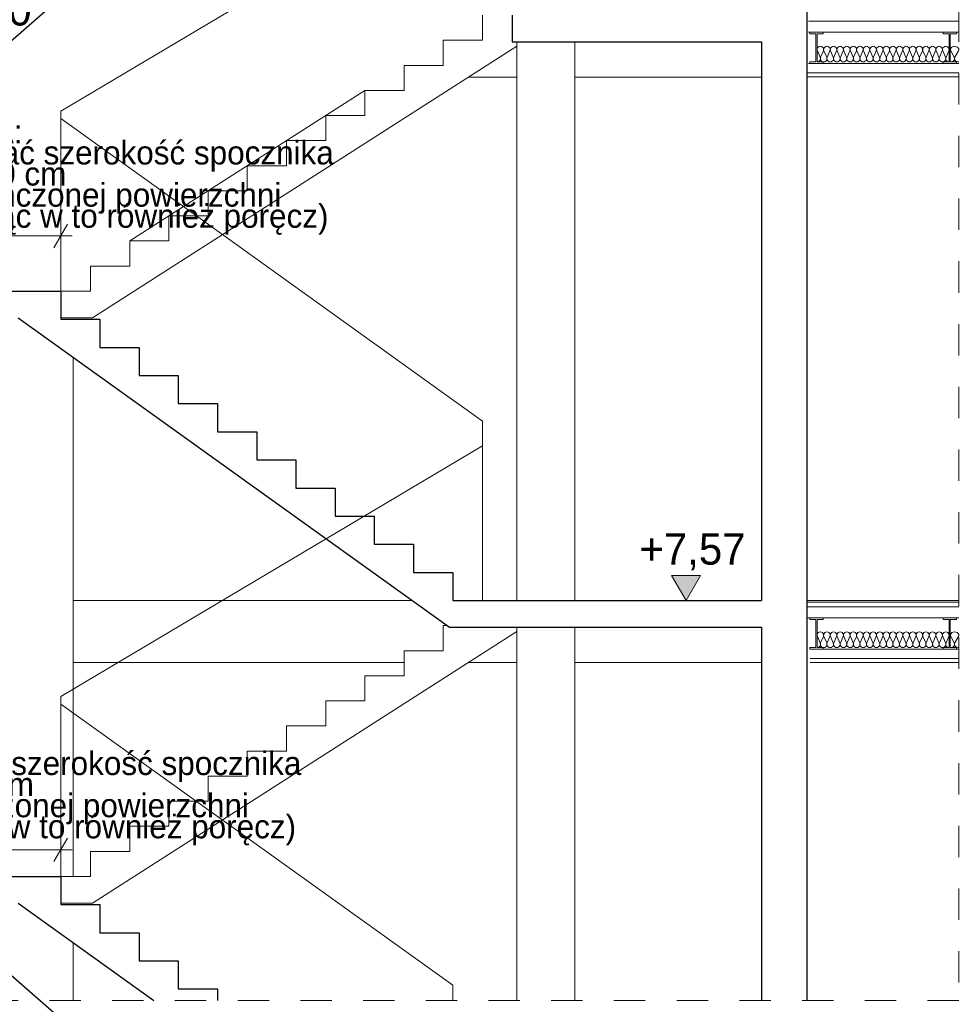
# Model space of a CAD drawing. Extents: x -396299 to -11759, y -15022 to 18278.
# Tile 132 of 205: x -147090 to -141097, y 1543 to 7823. Entities that reach past the tile are written whole.
import ezdxf

# ---------------------------------------------------------------- set-up
doc = ezdxf.new("R2010")
doc.units = 0
doc.header["$MEASUREMENT"] = 0
doc.linetypes.add('Przerywana', pattern=[400, 200, -200])
for name, color, linetype, lineweight, true_color in [('Arch opisy_Nr_Pióra__3', 7, 'Continuous', 20, 0xff6600), ('INWENT STROPY_Nr_Pióra__2', 7, 'Continuous', 13, 0x7f7f7f), ('INWENT STROPY_Nr_Pióra__25', 7, 'Continuous', 15, 0x40a5ff), ('Inwentaryzacja Konst._Nr_Pióra__25', 7, 'Continuous', 15, 0x40a5ff)]:
    doc.layers.add(name, color=color, linetype=linetype, lineweight=lineweight, true_color=true_color)
doc.layers.add('Arch wymiary', color=7, linetype='Continuous')
doc.layers.add('INWENT STROPY', color=7, linetype='Continuous')
for name, color, linetype, lineweight in [('Arch wymiary_Nr_Pióra__20', 1, 'Continuous', 20), ('Arch wymiary_Nr_Pióra__21', 7, 'Continuous', 13), ('Arch wymiary_Nr_Pióra__5', 7, 'Continuous', 13), ('INWENT BALUSTRADY_Nr_Pióra__21', 7, 'Continuous', 13), ('INWENT OPISY_Nr_Pióra__5', 7, 'Continuous', 13), ('INWENT STROPY_Nr_Pióra__21', 7, 'Continuous', 13), ('INWENT.ŚCIANY_Nr_Pióra__1', 7, 'Continuous', 25), ('INWENT.ŚCIANY_Nr_Pióra__5', 7, 'Continuous', 13), ('Istniejące schody_Nr_Pióra__1', 7, 'Continuous', 25), ('Istniejące schody_Nr_Pióra__21', 7, 'Continuous', 13)]:
    doc.layers.add(name, color=color, linetype=linetype, lineweight=lineweight)
doc.styles.add('GENERATED_STYLE_1', font='txt')
doc.dimstyles.new('GENERATED_STYLE__1', dxfattribs={"dimtxt": 200, "dimasz": 114, "dimexe": 0.18, "dimexo": 0, "dimgap": 0.09, "dimtad": 1, "dimtih": 1, "dimtoh": 1, "dimdec": 0, "dimlfac": 0.1, "dimzin": 0, "dimdsep": 46, "dimtxsty": 'GENERATED_STYLE_1', "dimblk": 'ARROWHEAD_2', "dimblk1": 'ARROWHEAD_2', "dimblk2": 'ARROWHEAD_2', "dimcen": 0.09, "dimclrd": 1, "dimclre": 1, "dimclrt": 1, "dimazin": 0, "dimtfac": 1, "dimtdec": 4, "dimtmove": 0, "dimatfit": 3, "dimfxl": 0, "dimtolj": 1, "dimtzin": 0, "dimarcsym": 0})
doc.dimstyles.new('GENERATED_STYLE__11', dxfattribs={"dimtxt": 0.18, "dimasz": 109.44, "dimexe": 0.18, "dimexo": 0.0625, "dimgap": 0.09, "dimtad": 0, "dimtih": 1, "dimtoh": 1, "dimdec": 4, "dimzin": 0, "dimdsep": 46, "dimcen": 0.09, "dimadec": 0, "dimazin": 0, "dimtfac": 1, "dimtdec": 4, "dimtmove": 0, "dimatfit": 3, "dimldrblk": 'ARROWHEAD_11', "dimfxl": 0, "dimtolj": 1, "dimtzin": 0, "dimarcsym": 0})
doc.dimstyles.new('GENERATED_STYLE__2', dxfattribs={"dimtxt": 200, "dimasz": 114, "dimexe": 0.18, "dimexo": 0, "dimgap": 0.09, "dimtad": 1, "dimtih": 1, "dimtoh": 1, "dimdec": 0, "dimlfac": 0.1, "dimzin": 0, "dimdsep": 46, "dimtxsty": 'GENERATED_STYLE_1', "dimblk": 'ARROWHEAD_2', "dimblk1": 'ARROWHEAD_2', "dimblk2": 'ARROWHEAD_2', "dimcen": 0.09, "dimclrd": 7, "dimclre": 7, "dimclrt": 7, "dimazin": 0, "dimtfac": 1, "dimtdec": 4, "dimtmove": 2, "dimatfit": 3, "dimfxl": 0, "dimtolj": 1, "dimtzin": 0, "dimarcsym": 0})
doc.dimstyles.new('GENERATED_STYLE__4', dxfattribs={"dimtxt": 200, "dimasz": 114, "dimexe": 0.18, "dimexo": 0, "dimgap": 0.09, "dimtad": 1, "dimdec": 0, "dimlfac": 0.1, "dimzin": 0, "dimdsep": 46, "dimtxsty": 'GENERATED_STYLE_1', "dimblk": 'ARROWHEAD_2', "dimblk1": 'ARROWHEAD_2', "dimblk2": 'ARROWHEAD_2', "dimcen": 0.09, "dimclrd": 7, "dimclre": 7, "dimclrt": 7, "dimazin": 0, "dimtfac": 1, "dimtdec": 4, "dimtmove": 0, "dimatfit": 3, "dimfxl": 0, "dimtolj": 1, "dimtzin": 0, "dimarcsym": 0})

# ---------------------------------------------------------------- blocks, each defined once
blk = doc.blocks.new('Izolacja cieplna 14_96', base_point=(-142004.4, 7553.2))
at = {"layer": 'INWENT STROPY_Nr_Pióra__2', "linetype": 'Continuous'}
for p, q in [((-142002.6, 7623.4), (-141985.1, 7583)), ((-141981.6, 7583), (-141964.1, 7623.4)), ((-141960.5, 7623.4), (-141943, 7583)), ((-141939.5, 7583), (-141922, 7623.4)), ((-141918.4, 7623.4), (-141900.9, 7583)), ((-141897.4, 7583), (-141879.9, 7623.4)), ((-141876.3, 7623.4), (-141858.8, 7583)), ((-141855.3, 7583), (-141837.8, 7623.4)), ((-141834.2, 7623.4), (-141816.7, 7583)), ((-141813.2, 7583), (-141795.7, 7623.4)), ((-141792.1, 7623.4), (-141774.6, 7583)), ((-141771.1, 7583), (-141753.6, 7623.4)), ((-141750, 7623.4), (-141732.5, 7583)), ((-141729, 7583), (-141711.5, 7623.4)), ((-141707.9, 7623.4), (-141690.4, 7583)), ((-141686.9, 7583), (-141669.4, 7623.4)), ((-141665.8, 7623.4), (-141648.3, 7583)), ((-141644.8, 7583), (-141627.3, 7623.4)), ((-141623.7, 7623.4), (-141606.2, 7583)), ((-141602.7, 7583), (-141585.2, 7623.4)), ((-141581.6, 7623.4), (-141564.1, 7583)), ((-141560.6, 7583), (-141543.1, 7623.4)), ((-141539.5, 7623.4), (-141522, 7583)), ((-141518.5, 7583), (-141501, 7623.4)), ((-141497.4, 7623.4), (-141479.9, 7583)), ((-141476.4, 7583), (-141458.9, 7623.4)), ((-141455.3, 7623.4), (-141437.8, 7583)), ((-141434.3, 7583), (-141416.8, 7623.4)), ((-141413.2, 7623.4), (-141395.7, 7583)), ((-141392.2, 7583), (-141374.7, 7623.4)), ((-141371.1, 7623.4), (-141353.6, 7583)), ((-141350.1, 7583), (-141332.6, 7623.4)), ((-141329, 7623.4), (-141311.5, 7583)), ((-141308, 7583), (-141290.5, 7623.4)), ((-141286.9, 7623.4), (-141269.4, 7583)), ((-141265.9, 7583), (-141248.4, 7623.4)), ((-141244.8, 7623.4), (-141227.3, 7583)), ((-141223.8, 7583), (-141206.3, 7623.4)), ((-141202.7, 7623.4), (-141185.2, 7583)), ((-141181.7, 7583), (-141164.2, 7623.4))]:
    blk.add_line(p, q, dxfattribs=at)
for centre, start_param, end_param in [((-141983.4, 7631.9), 4.299595, 8.266775), ((-141941.3, 7631.9), 4.299595, 8.266775), ((-141899.2, 7631.9), 4.299595, 8.266775), ((-141857.1, 7631.9), 4.299595, 8.266775), ((-141815, 7631.9), 4.299595, 8.266775), ((-141772.9, 7631.9), 4.299595, 8.266775), ((-141730.8, 7631.9), 4.299595, 8.266775), ((-141688.7, 7631.9), 4.299595, 8.266775), ((-141646.6, 7631.9), 4.299595, 8.266775), ((-141604.5, 7631.9), 4.299595, 8.266775), ((-141562.4, 7631.9), 4.299595, 8.266775), ((-141520.3, 7631.9), 4.299595, 8.266775), ((-141478.2, 7631.9), 4.299595, 8.266775), ((-141436.1, 7631.9), 4.299595, 8.266775), ((-141394, 7631.9), 4.299595, 8.266775), ((-141351.9, 7631.9), 4.299595, 8.266775), ((-141309.8, 7631.9), 4.299595, 8.266775), ((-141267.7, 7631.9), 4.299595, 8.266775), ((-141225.6, 7631.9), 4.299595, 8.266775), ((-141183.5, 7631.9), 4.299595, 8.266775), ((-142004.4, 7574.4), 3.141593, 5.125182), ((-141962.3, 7574.4), 1.158004, 5.125183), ((-141920.2, 7574.4), 1.158004, 5.125183), ((-141878.1, 7574.4), 1.158004, 5.125183), ((-141836, 7574.4), 1.158004, 5.125183), ((-141793.9, 7574.4), 1.158004, 5.125183), ((-141751.8, 7574.4), 1.158004, 5.125183), ((-141709.7, 7574.4), 1.158004, 5.125183), ((-141667.6, 7574.4), 1.158004, 5.125183), ((-141625.5, 7574.4), 1.158004, 5.125183), ((-141583.4, 7574.4), 1.158004, 5.125183), ((-141541.3, 7574.4), 1.158004, 5.125183), ((-141499.2, 7574.4), 1.158004, 5.125183), ((-141457.1, 7574.4), 1.158004, 5.125183), ((-141415, 7574.4), 1.158004, 5.125183), ((-141372.9, 7574.4), 1.158004, 5.125183), ((-141330.8, 7574.4), 1.158004, 5.125183), ((-141288.7, 7574.4), 1.158004, 5.125183), ((-141246.6, 7574.4), 1.158004, 5.125183), ((-141204.5, 7574.4), 1.158004, 5.125183), ((-141162.4, 7574.4), 1.158004, 3.141593)]:
    blk.add_ellipse(centre, major_axis=(0, 21.3), ratio=0.989759, start_param=start_param, end_param=end_param, dxfattribs=at)
blk = doc.blocks.new('Izolacja cieplna 14_97', base_point=(-141154.4, 7553.2))
at = {"layer": 'INWENT STROPY_Nr_Pióra__2', "linetype": 'Continuous'}
for p, q in [((-141152.1, 7623.4), (-141129.4, 7583)), ((-141124.8, 7583), (-141102.1, 7623.4))]:
    blk.add_line(p, q, dxfattribs=at)
for centre, start_param, end_param in [((-141127.1, 7631.9), 5.870392, 9.837571), ((-141154.4, 7574.4), 4.712389, 6.695979), ((-141099.8, 7574.4), 2.7288, 4.712389)]:
    blk.add_ellipse(centre, major_axis=(27.3, 0), ratio=0.77948, start_param=start_param, end_param=end_param, dxfattribs=at)
blk = doc.blocks.new('Izolacja cieplna 14_98', base_point=(-142004.4, 3818.2))
at = {"layer": 'INWENT STROPY_Nr_Pióra__2', "linetype": 'Continuous'}
for p, q in [((-142002.6, 3888.4), (-141985.1, 3848)), ((-141981.6, 3848), (-141964.1, 3888.4)), ((-141960.5, 3888.4), (-141943, 3848)), ((-141939.5, 3848), (-141922, 3888.4)), ((-141918.4, 3888.4), (-141900.9, 3848)), ((-141897.4, 3848), (-141879.9, 3888.4)), ((-141876.3, 3888.4), (-141858.8, 3848)), ((-141855.3, 3848), (-141837.8, 3888.4)), ((-141834.2, 3888.4), (-141816.7, 3848)), ((-141813.2, 3848), (-141795.7, 3888.4)), ((-141792.1, 3888.4), (-141774.6, 3848)), ((-141771.1, 3848), (-141753.6, 3888.4)), ((-141750, 3888.4), (-141732.5, 3848)), ((-141729, 3848), (-141711.5, 3888.4)), ((-141707.9, 3888.4), (-141690.4, 3848)), ((-141686.9, 3848), (-141669.4, 3888.4)), ((-141665.8, 3888.4), (-141648.3, 3848)), ((-141644.8, 3848), (-141627.3, 3888.4)), ((-141623.7, 3888.4), (-141606.2, 3848)), ((-141602.7, 3848), (-141585.2, 3888.4)), ((-141581.6, 3888.4), (-141564.1, 3848)), ((-141560.6, 3848), (-141543.1, 3888.4)), ((-141539.5, 3888.4), (-141522, 3848)), ((-141518.5, 3848), (-141501, 3888.4)), ((-141497.4, 3888.4), (-141479.9, 3848)), ((-141476.4, 3848), (-141458.9, 3888.4)), ((-141455.3, 3888.4), (-141437.8, 3848)), ((-141434.3, 3848), (-141416.8, 3888.4)), ((-141413.2, 3888.4), (-141395.7, 3848)), ((-141392.2, 3848), (-141374.7, 3888.4)), ((-141371.1, 3888.4), (-141353.6, 3848)), ((-141350.1, 3848), (-141332.6, 3888.4)), ((-141329, 3888.4), (-141311.5, 3848)), ((-141308, 3848), (-141290.5, 3888.4)), ((-141286.9, 3888.4), (-141269.4, 3848)), ((-141265.9, 3848), (-141248.4, 3888.4)), ((-141244.8, 3888.4), (-141227.3, 3848)), ((-141223.8, 3848), (-141206.3, 3888.4)), ((-141202.7, 3888.4), (-141185.2, 3848)), ((-141181.7, 3848), (-141164.2, 3888.4))]:
    blk.add_line(p, q, dxfattribs=at)
for centre, start_param, end_param in [((-141983.4, 3896.9), 4.299595, 8.266775), ((-141941.3, 3896.9), 4.299595, 8.266775), ((-141899.2, 3896.9), 4.299595, 8.266775), ((-141857.1, 3896.9), 4.299595, 8.266775), ((-141815, 3896.9), 4.299595, 8.266775), ((-141772.9, 3896.9), 4.299595, 8.266775), ((-141730.8, 3896.9), 4.299595, 8.266775), ((-141688.7, 3896.9), 4.299595, 8.266775), ((-141646.6, 3896.9), 4.299595, 8.266775), ((-141604.5, 3896.9), 4.299595, 8.266775), ((-141562.4, 3896.9), 4.299595, 8.266775), ((-141520.3, 3896.9), 4.299595, 8.266775), ((-141478.2, 3896.9), 4.299595, 8.266775), ((-141436.1, 3896.9), 4.299595, 8.266775), ((-141394, 3896.9), 4.299595, 8.266775), ((-141351.9, 3896.9), 4.299595, 8.266775), ((-141309.8, 3896.9), 4.299595, 8.266775), ((-141267.7, 3896.9), 4.299595, 8.266775), ((-141225.6, 3896.9), 4.299595, 8.266775), ((-141183.5, 3896.9), 4.299595, 8.266775), ((-142004.4, 3839.4), 3.141593, 5.125182), ((-141962.3, 3839.4), 1.158004, 5.125183), ((-141920.2, 3839.4), 1.158004, 5.125183), ((-141878.1, 3839.4), 1.158004, 5.125183), ((-141836, 3839.4), 1.158004, 5.125183), ((-141793.9, 3839.4), 1.158004, 5.125183), ((-141751.8, 3839.4), 1.158004, 5.125183), ((-141709.7, 3839.4), 1.158004, 5.125183), ((-141667.6, 3839.4), 1.158004, 5.125183), ((-141625.5, 3839.4), 1.158004, 5.125183), ((-141583.4, 3839.4), 1.158004, 5.125183), ((-141541.3, 3839.4), 1.158004, 5.125183), ((-141499.2, 3839.4), 1.158004, 5.125183), ((-141457.1, 3839.4), 1.158004, 5.125183), ((-141415, 3839.4), 1.158004, 5.125183), ((-141372.9, 3839.4), 1.158004, 5.125183), ((-141330.8, 3839.4), 1.158004, 5.125183), ((-141288.7, 3839.4), 1.158004, 5.125183), ((-141246.6, 3839.4), 1.158004, 5.125183), ((-141204.5, 3839.4), 1.158004, 5.125183), ((-141162.4, 3839.4), 1.158004, 3.141593)]:
    blk.add_ellipse(centre, major_axis=(0, 21.3), ratio=0.989759, start_param=start_param, end_param=end_param, dxfattribs=at)
blk = doc.blocks.new('Izolacja cieplna 14_99', base_point=(-141154.4, 3818.2))
at = {"layer": 'INWENT STROPY_Nr_Pióra__2', "linetype": 'Continuous'}
for p, q in [((-141152.1, 3888.4), (-141129.4, 3848)), ((-141124.8, 3848), (-141102.1, 3888.4))]:
    blk.add_line(p, q, dxfattribs=at)
for centre, start_param, end_param in [((-141127.1, 3896.9), 5.870392, 9.837571), ((-141154.4, 3839.4), 4.712389, 6.695979), ((-141099.8, 3839.4), 2.7288, 4.712389)]:
    blk.add_ellipse(centre, major_axis=(27.3, 0), ratio=0.77948, start_param=start_param, end_param=end_param, dxfattribs=at)
blk = doc.blocks.new('Wymiary_27', base_point=(-142839.9, 4118.2))
at = {"layer": 'Arch wymiary_Nr_Pióra__21', "linetype": 'Continuous'}
blk.add_hatch(color=256, dxfattribs=at).paths.add_polyline_path([(-142839.9, 4118.2), (-142932.7, 4278.2), (-142747.1, 4278.2)], flags=0)
for p, q in [((-142839.9, 4118.2), (-142932.7, 4278.2)), ((-142932.7, 4278.2), (-142747.1, 4278.2)), ((-142747.1, 4278.2), (-142839.9, 4118.2)), ((-142839.9, 4118.2), (-142959.9, 4118.2)), ((-142839.9, 4118.2), (-142719.9, 4118.2))]:
    blk.add_line(p, q, dxfattribs=at)
at = {"layer": 'Arch wymiary_Nr_Pióra__21', "insert": (-143137.3, 4310.2), "char_height": 200, "attachment_point": 7, "style": 'GENERATED_STYLE_1'}
blk.add_mtext('{+7,57}', dxfattribs=at)
blk = doc.blocks.new('*D686')
at = {"layer": 'Arch wymiary_Nr_Pióra__20', "linetype": 'Continuous'}
for p, q in [((-148348.4, 2415.7), (-148348.4, 2640.7)), ((-146828.4, 2415.7), (-146828.4, 2640.7)), ((-148305.1, 2603.2), (-148391.7, 2453.2)), ((-146871.7, 2453.2), (-146785.1, 2603.2)), ((-148421.8, 2528.2), (-148348.4, 2528.2)), ((-148348.4, 2528.2), (-146828.4, 2528.2)), ((-146828.4, 2528.2), (-146755.1, 2528.2))]:
    blk.add_line(p, q, dxfattribs=at)
blk = doc.blocks.new('ARROWHEAD_2')
at = {"color": 0, "linetype": 'Continuous', "lineweight": 0}
for p, q in [((-0.378, -0.655), (0.378, 0.655)), ((0, 0), (-1, 0))]:
    blk.add_line(p, q, dxfattribs=at)
blk = doc.blocks.new('*D688')
at = {"layer": 'Arch wymiary_Nr_Pióra__5', "linetype": 'Continuous'}
for p, q in [((-148285.1, 8166.7), (-148371.7, 8016.7)), ((-148328.4, 7979.2), (-148328.4, 8204.2)), ((-146871.7, 8016.7), (-146785.1, 8166.7)), ((-146828.4, 7979.2), (-146828.4, 8204.2)), ((-148401.8, 8091.7), (-148328.4, 8091.7)), ((-148328.4, 8091.7), (-146828.4, 8091.7)), ((-146828.4, 8091.7), (-146755.1, 8091.7))]:
    blk.add_line(p, q, dxfattribs=at)
at = {"layer": 'Arch wymiary_Nr_Pióra__5', "insert": (-148039.6, 7783.1), "char_height": 200, "attachment_point": 7, "style": 'GENERATED_STYLE_1'}
blk.add_mtext('{min. 150}', dxfattribs=at)
blk = doc.blocks.new('*D690')
at = {"layer": 'Arch wymiary_Nr_Pióra__20', "linetype": 'Continuous'}
for p, q in [((-148478.4, 6330.8), (-148478.4, 6555.8)), ((-146828.4, 6330.8), (-146828.4, 6555.8)), ((-148435.1, 6518.3), (-148521.7, 6368.3)), ((-146871.7, 6368.3), (-146785.1, 6518.3)), ((-148551.8, 6443.3), (-148478.4, 6443.3)), ((-148478.4, 6443.3), (-146828.4, 6443.3)), ((-146828.4, 6443.3), (-146755.1, 6443.3))]:
    blk.add_line(p, q, dxfattribs=at)
at = {"layer": 'Arch wymiary_Nr_Pióra__20', "insert": (-147749.4, 6483.3), "char_height": 200, "attachment_point": 7, "style": 'GENERATED_STYLE_1'}
blk.add_mtext('{   }', dxfattribs=at)
blk = doc.blocks.new('*D917')
at = {"layer": 'Arch wymiary_Nr_Pióra__5', "linetype": 'Continuous'}
for p, q in [((-150011, 8284.9), (-150161, 8371.5)), ((-150086, 8328.2), (-150086, 8401.5)), ((-149973.5, 8328.2), (-150198.5, 8328.2)), ((-150086, 6091.7), (-150086, 8328.2)), ((-150161, 6135), (-150011, 6048.4)), ((-149973.5, 6091.7), (-150198.5, 6091.7)), ((-150086, 6018.4), (-150086, 6091.7))]:
    blk.add_line(p, q, dxfattribs=at)
at = {"layer": 'Arch wymiary_Nr_Pióra__5', "insert": (-150126, 7018), "char_height": 200, "attachment_point": 7, "rotation": 90, "style": 'GENERATED_STYLE_1'}
blk.add_mtext('{224}', dxfattribs=at)
blk = doc.blocks.new('ARROWHEAD_11')
at = {"color": 0, "linetype": 'Continuous', "lineweight": 0}
blk.add_line((0, 0), (-1, 0), dxfattribs=at)
at = {"color": 0, "linetype": 'Continuous', "lineweight": 0, "const_width": 0.25, "flags": 128}
blk.add_lwpolyline([(-0.125, 0, 1), (0.125, 0, 1)], format="xyb", close=True, dxfattribs=at)

msp = doc.modelspace()

# ---------------------------------------------------------------- linework, layer by layer
at = {"layer": 'INWENT BALUSTRADY_Nr_Pióra__21', "linetype": 'Continuous'}
for p, q in [((-146828.4, 7238.7), (-143948.4, 8951.7)), ((-146828.4, 6091.7), (-146828.4, 7238.7)), ((-144138.4, 5261.2), (-146828.4, 7191.7)), ((-144138.4, 4118.2), (-144138.4, 5261.2)), ((-146828.4, 3505.2), (-144138.4, 5105.2)), ((-146828.4, 2358.2), (-146828.4, 3505.2)), ((-144328.4, 1664), (-146828.4, 3458.2)), ((-144328.4, 1567.3), (-144328.4, 1664))]:
    msp.add_line(p, q, dxfattribs=at)
at = {"layer": 'INWENT OPISY_Nr_Pióra__5', "linetype": 'Przerywana'}
for p, q in [((-141099.8, 11481.7), (-141099.8, 1567.3)), ((-141099.8, 1567.3), (-149088.4, 1567.3))]:
    msp.add_line(p, q, dxfattribs=at)
at = {"layer": 'INWENT STROPY_Nr_Pióra__21', "linetype": 'Continuous'}
for p, q in [((-141099.8, 7813.2), (-142058.4, 7813.2)), ((-141099.8, 7483.2), (-142068.4, 7483.2)), ((-144227.3, 7456.7), (-143918.4, 7456.7)), ((-143548.4, 7456.7), (-142358.4, 7456.7)), ((-141099.8, 7458.2), (-142068.4, 7458.2)), ((-146748.4, 4118.2), (-144585.7, 4118.2)), ((-141099.8, 4118.2), (-142068.4, 4118.2)), ((-141099.8, 4108.2), (-142068.4, 4108.2)), ((-141099.8, 4078.2), (-142068.4, 4078.2)), ((-146748.4, 3723.2), (-144638.4, 3723.2)), ((-144227.3, 3723.2), (-143918.4, 3723.2)), ((-143548.4, 3723.2), (-142358.4, 3723.2)), ((-141099.8, 3748.2), (-142048.4, 3748.2)), ((-141099.8, 3723.2), (-142048.4, 3723.2))]:
    msp.add_line(p, q, dxfattribs=at)
at = {"layer": 'INWENT STROPY_Nr_Pióra__25', "linetype": 'Continuous'}
for p, q in [((-142050.9, 7733.2), (-142050.9, 7743.2)), ((-141965.9, 7743.2), (-142050.9, 7743.2)), ((-142012.4, 7733.2), (-142050.9, 7733.2)), ((-142012.4, 7553.2), (-142012.4, 7733.2)), ((-142004.4, 7553.2), (-142004.4, 7733.2)), ((-141965.9, 7733.2), (-142004.4, 7733.2)), ((-141965.9, 7733.2), (-141965.9, 7743.2)), ((-141115.9, 7743.2), (-141200.9, 7743.2)), ((-141200.9, 7733.2), (-141200.9, 7743.2)), ((-141162.4, 7733.2), (-141200.9, 7733.2)), ((-141162.4, 7553.2), (-141162.4, 7733.2)), ((-141115.9, 7733.2), (-141154.4, 7733.2)), ((-141154.4, 7553.2), (-141154.4, 7733.2)), ((-141115.9, 7733.2), (-141115.9, 7743.2)), ((-142012.4, 7553.2), (-142050.9, 7553.2)), ((-142050.9, 7543.2), (-142050.9, 7553.2)), ((-141965.9, 7543.2), (-142050.9, 7543.2)), ((-141965.9, 7553.2), (-142004.4, 7553.2)), ((-141965.9, 7553.2), (-141965.9, 7543.2)), ((-141162.4, 7553.2), (-141200.9, 7553.2)), ((-141200.9, 7543.2), (-141200.9, 7553.2)), ((-141115.9, 7543.2), (-141200.9, 7543.2)), ((-141115.9, 7553.2), (-141154.4, 7553.2)), ((-141115.9, 7553.2), (-141115.9, 7543.2)), ((-142050.9, 3998.2), (-142050.9, 4008.2)), ((-141965.9, 4008.2), (-142050.9, 4008.2)), ((-142012.4, 3998.2), (-142050.9, 3998.2)), ((-142012.4, 3818.2), (-142012.4, 3998.2)), ((-142004.4, 3818.2), (-142004.4, 3998.2)), ((-141965.9, 3998.2), (-142004.4, 3998.2)), ((-141965.9, 3998.2), (-141965.9, 4008.2)), ((-141200.9, 3998.2), (-141200.9, 4008.2)), ((-141115.9, 4008.2), (-141200.9, 4008.2)), ((-141162.4, 3998.2), (-141200.9, 3998.2)), ((-141162.4, 3818.2), (-141162.4, 3998.2)), ((-141154.4, 3818.2), (-141154.4, 3998.2)), ((-141115.9, 3998.2), (-141154.4, 3998.2)), ((-141115.9, 3998.2), (-141115.9, 4008.2)), ((-142012.4, 3818.2), (-142050.9, 3818.2)), ((-142050.9, 3808.2), (-142050.9, 3818.2)), ((-141965.9, 3808.2), (-142050.9, 3808.2)), ((-141965.9, 3818.2), (-142004.4, 3818.2)), ((-141965.9, 3818.2), (-141965.9, 3808.2)), ((-141200.9, 3808.2), (-141200.9, 3818.2)), ((-141162.4, 3818.2), (-141200.9, 3818.2)), ((-141115.9, 3808.2), (-141200.9, 3808.2)), ((-141115.9, 3818.2), (-141154.4, 3818.2)), ((-141115.9, 3818.2), (-141115.9, 3808.2))]:
    msp.add_line(p, q, dxfattribs=at)
at = {"layer": 'INWENT.ŚCIANY_Nr_Pióra__1', "linetype": 'Continuous'}
for p, q in [((-142068.4, 1567.3), (-142068.4, 10818.2)), ((-142358.4, 7681.7), (-142358.4, 4118.2)), ((-142358.4, 3948.2), (-142358.4, 1567.3))]:
    msp.add_line(p, q, dxfattribs=at)
at = {"layer": 'INWENT.ŚCIANY_Nr_Pióra__5', "linetype": 'Continuous'}
for p, q in [((-143918.4, 7681.7), (-143918.4, 4118.2)), ((-143548.4, 4118.2), (-143548.4, 7681.7)), ((-146748.4, 2358.2), (-146748.4, 5670.3)), ((-143918.4, 3948.2), (-143918.4, 1567.3)), ((-143548.4, 1567.3), (-143548.4, 3948.2)), ((-146748.4, 1567.3), (-146748.4, 1936.7))]:
    msp.add_line(p, q, dxfattribs=at)
at = {"layer": 'Inwentaryzacja Konst._Nr_Pióra__25', "linetype": 'Continuous'}
for p, q in [((-141099.8, 7743.2), (-142058.4, 7743.2)), ((-141099.8, 7543.2), (-142058.4, 7543.2)), ((-141099.8, 4008.2), (-142068.4, 4008.2)), ((-141099.8, 3808.2), (-142048.4, 3808.2))]:
    msp.add_line(p, q, dxfattribs=at)
at = {"layer": 'Istniejące schody_Nr_Pióra__1', "linetype": 'Continuous'}
for p, q in [((-143948.4, 7851.7), (-143948.4, 7681.7)), ((-143948.4, 7681.7), (-142358.4, 7681.7)), ((-148618.4, 6091.7), (-146828.4, 6091.7)), ((-146828.4, 6091.7), (-146828.4, 5912.3)), ((-147098.8, 5921.7), (-144348.8, 3948.2)), ((-146828.4, 5912.3), (-146578.4, 5912.3)), ((-146578.4, 5912.3), (-146578.4, 5732.9)), ((-146578.4, 5732.9), (-146328.4, 5732.9)), ((-146328.4, 5732.9), (-146328.4, 5553.5)), ((-146328.4, 5553.5), (-146078.4, 5553.5)), ((-146078.4, 5553.5), (-146078.4, 5374.1)), ((-146078.4, 5374.1), (-145828.4, 5374.1)), ((-145828.4, 5374.1), (-145828.4, 5194.7)), ((-145828.4, 5194.7), (-145578.4, 5194.7)), ((-145578.4, 5194.7), (-145578.4, 5015.3)), ((-145578.4, 5015.3), (-145328.4, 5015.3)), ((-145328.4, 5015.3), (-145328.4, 4835.8)), ((-145328.4, 4835.8), (-145078.4, 4835.8)), ((-145078.4, 4835.8), (-145078.4, 4656.4)), ((-145078.4, 4656.4), (-144828.4, 4656.4)), ((-144828.4, 4656.4), (-144828.4, 4477)), ((-144828.4, 4477), (-144578.4, 4477)), ((-144578.4, 4477), (-144578.4, 4297.6)), ((-144578.4, 4297.6), (-144328.4, 4297.6)), ((-144328.4, 4297.6), (-144328.4, 4118.2)), ((-144328.4, 4118.2), (-144078.4, 4118.2)), ((-144328.4, 4118.2), (-142358.4, 4118.2)), ((-144348.8, 3948.2), (-142358.4, 3948.2)), ((-148488.4, 2358.2), (-146828.4, 2358.2)), ((-146828.4, 2358.2), (-146828.4, 2178.8)), ((-147098.8, 2188.2), (-146233.6, 1567.3)), ((-146828.4, 2178.8), (-146578.4, 2178.8)), ((-146578.4, 2178.8), (-146578.4, 1999.4)), ((-146578.4, 1999.4), (-146328.4, 1999.4)), ((-146328.4, 1999.4), (-146328.4, 1819.9)), ((-146328.4, 1819.9), (-146078.4, 1819.9)), ((-146078.4, 1819.9), (-146078.4, 1640.5)), ((-146078.4, 1640.5), (-145828.4, 1640.5)), ((-145828.4, 1640.5), (-145828.4, 1567.3))]:
    msp.add_line(p, q, dxfattribs=at)
at = {"layer": 'Istniejące schody_Nr_Pióra__21', "linetype": 'Continuous'}
for p, q in [((-144138.4, 7691.7), (-144138.4, 7851.7)), ((-144388.4, 7531.7), (-144388.4, 7691.7)), ((-144388.4, 7691.7), (-144138.4, 7691.7)), ((-143918.4, 7654.4), (-146625.8, 5921.7)), ((-144638.4, 7371.7), (-144638.4, 7531.7)), ((-144638.4, 7531.7), (-144388.4, 7531.7)), ((-146388.4, 6411.7), (-144888.4, 7371.7)), ((-144888.4, 7211.7), (-144888.4, 7371.7)), ((-144888.4, 7371.7), (-144638.4, 7371.7)), ((-145138.4, 7051.7), (-145138.4, 7211.7)), ((-145138.4, 7211.7), (-144888.4, 7211.7)), ((-145388.4, 6891.7), (-145388.4, 7051.7)), ((-145388.4, 7051.7), (-145138.4, 7051.7)), ((-145638.4, 6731.7), (-145638.4, 6891.7)), ((-145638.4, 6891.7), (-145388.4, 6891.7)), ((-145888.4, 6571.7), (-145888.4, 6731.7)), ((-145888.4, 6731.7), (-145638.4, 6731.7)), ((-146138.4, 6411.7), (-146138.4, 6571.7)), ((-146138.4, 6571.7), (-145888.4, 6571.7)), ((-146388.4, 6251.7), (-146388.4, 6411.7)), ((-146388.4, 6411.7), (-146138.4, 6411.7)), ((-146638.4, 6091.7), (-146638.4, 6251.7)), ((-146638.4, 6251.7), (-146388.4, 6251.7)), ((-146828.4, 6091.7), (-146638.4, 6091.7)), ((-146625.8, 5921.7), (-146828.4, 5921.7)), ((-144388.4, 3798.2), (-144388.4, 3958.2)), ((-144388.4, 3958.2), (-144362.7, 3958.2)), ((-143918.4, 3920.9), (-146625.8, 2188.2)), ((-144638.4, 3638.2), (-144638.4, 3798.2)), ((-144638.4, 3798.2), (-144388.4, 3798.2)), ((-144888.4, 3478.2), (-144888.4, 3638.2)), ((-144888.4, 3638.2), (-144638.4, 3638.2)), ((-145138.4, 3318.2), (-145138.4, 3478.2)), ((-145138.4, 3478.2), (-144888.4, 3478.2)), ((-145388.4, 3158.2), (-145388.4, 3318.2)), ((-145388.4, 3318.2), (-145138.4, 3318.2)), ((-145638.4, 2998.2), (-145638.4, 3158.2)), ((-145638.4, 3158.2), (-145388.4, 3158.2)), ((-145888.4, 2838.2), (-145888.4, 2998.2)), ((-145888.4, 2998.2), (-145638.4, 2998.2)), ((-146138.4, 2678.2), (-146138.4, 2838.2)), ((-146138.4, 2838.2), (-145888.4, 2838.2)), ((-146388.4, 2518.2), (-146388.4, 2678.2)), ((-146388.4, 2678.2), (-146138.4, 2678.2)), ((-146638.4, 2358.2), (-146638.4, 2518.2)), ((-146638.4, 2518.2), (-146388.4, 2518.2)), ((-146828.4, 2358.2), (-146638.4, 2358.2)), ((-146625.8, 2188.2), (-146828.4, 2188.2))]:
    msp.add_line(p, q, dxfattribs=at)

# ---------------------------------------------------------------- block references
at = {"layer": 'Arch wymiary', "linetype": 'Continuous'}
msp.add_blockref('Wymiary_27', (-142839.9, 4118.2), dxfattribs=at)
at = {"layer": 'INWENT STROPY', "color": 104, "linetype": 'Continuous', "lineweight": 20, "true_color": 0x029e21}
for name, p in [('Izolacja cieplna 14_96', (-142004.4, 7553.2)), ('Izolacja cieplna 14_97', (-141154.4, 7553.2)), ('Izolacja cieplna 14_98', (-142004.4, 3818.2)), ('Izolacja cieplna 14_99', (-141154.4, 3818.2))]:
    msp.add_blockref(name, p, dxfattribs=at)

# ---------------------------------------------------------------- texts
at = {"layer": 'Arch wymiary_Nr_Pióra__20', "linetype": 'Continuous', "char_height": 150, "width": 3044.354, "attachment_point": 7, "line_spacing_factor": 0.537969, "style": 'GENERATED_STYLE_1'}
for insert in [(-147885.1, 6450.5), (-148091.7, 2556.1)]:
    msp.add_mtext('{UWAGA: \\Pzachować szerokość spocznika \\Pmin. 150 cm\\Pw wykończonej powierzchni\\P(wliczając w to również poręcz) }', dxfattribs=dict(at, insert=insert))

# ---------------------------------------------------------------- dimensions: what is measured, and where the dimension line sits
at = {"layer": 'Arch wymiary', "linetype": 'Continuous'}
dim = msp.add_linear_dim(base=(-150086, 6091.7), p1=(-146638.4, 6091.7), p2=(-147678.4, 8328.2), angle=90, dimstyle='GENERATED_STYLE__4', dxfattribs=at)
dim.commit()
dim.dimension.update_dxf_attribs({"geometry": '*D917', "text_midpoint": (-150226, 7245.6)})
dim = msp.add_linear_dim(base=(-148328.4, 8091.7), p1=(-148328.4, 8091.7), p2=(-146828.4, 7238.7), text='min. 150', dimstyle='GENERATED_STYLE__2', dxfattribs=at)
dim.commit()
dim.dimension.update_dxf_attribs({"geometry": '*D688', "text_midpoint": (-147514.8, 7883.1)})
at = {"layer": 'Arch wymiary', "color": 1, "linetype": 'Continuous', "lineweight": 20}
dim = msp.add_linear_dim(base=(-148478.4, 6443.3), p1=(-148478.4, 6091.7), p2=(-146828.4, 6091.7), text='   ', dimstyle='GENERATED_STYLE__1', dxfattribs=at)
dim.commit()
dim.dimension.update_dxf_attribs({"geometry": '*D690', "text_midpoint": (-147634.2, 6583.3)})
dim = msp.add_linear_dim(base=(-148348.4, 2528.2), p1=(-148348.4, 2358.2), p2=(-146828.4, 2358.2), dimstyle='GENERATED_STYLE__1', dxfattribs=at)
dim.commit()
dim.dimension.update_dxf_attribs({"geometry": '*D686', "text_midpoint": (-147588.4, 2668.2)})

# ---------------------------------------------------------------- leaders
at = {"layer": 'Arch opisy_Nr_Pióra__3', "linetype": 'Continuous', "annotation_type": 0, "has_hookline": 1, "hookline_direction": 1, "text_width": 2614.3}
for points in [[(-148566.2, 6445), (-145911, 8768), (-145633.3, 8768)], [(-148423.5, 2841.7), (-146095.2, 813.9), (-145850.2, 813.9)]]:
    msp.add_leader(points, dimstyle='GENERATED_STYLE__11', dxfattribs=at)

doc.saveas('drawing.dxf')
